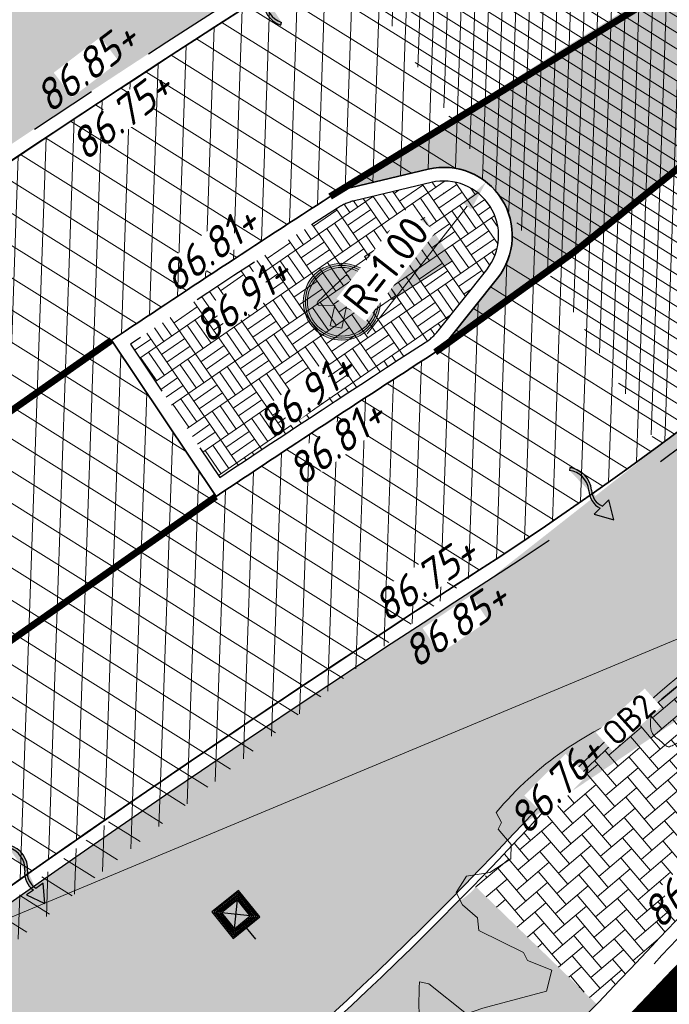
# Model space of a CAD drawing. Header units: metres. Extents: x 195696 to 514079, y 327475 to 328989.
# Tile 33 of 146: x 195905 to 195914, y 327602 to 327616. Entities that reach past the tile are written whole.
import ezdxf

# ---------------------------------------------------------------- set-up
doc = ezdxf.new("R2010")
doc.units = ezdxf.units.M
for name, pattern in [('11strp', [2, 1, -1]), ('CENTER2', [1.125, 0.75, -0.125, 0.125, -0.125]), ('RI-HWA_AANSLUITLEIDING-SO', [4.8, 3, -1.8]), ('VH-TROTTOIRBAND_180-200', [20, 10, -2, 2, -2, 2, -2])]:
    doc.linetypes.add(name, pattern=pattern)
for name, color, linetype, lineweight in [('B-WE-GR-BOOM-S', 74, 'Continuous', 18), ('B-WE-RI-GWA-G', 30, 'Continuous', 18), ('mk-nw-11streep 0.10', 7, '11strp', 35), ('mk-nw-streep 0.10', 7, 'Continuous', 35), ('N-WE-GR-GRAS-A-250', 62, 'Continuous', 18), ('N-WE-KG-WERKGRENS-200-G', 14, 'CENTER2', 35), ('N-WE-RI-HWA_KOLK_INFILTRATIE-S-50', 150, 'Continuous', 25), ('N-WE-RI-HWA_KOLKAANSLUITLEIDING_PVC-G', 150, 'RI-HWA_AANSLUITLEIDING-SO', 25), ('N-WE-VH-GESLOTENVERHARDING-A-200', 252, 'Continuous', 18), ('N-WE-VH-KANTOPSLUITING_OPSLUITBAND-T18', 7, 'Continuous', 18), ('N-WE-VH-KANTOPSLUITING_OPSLUITBAND_100X200-G', 5, 'Continuous', 13), ('N-WE-VH-KANTOPSLUITING_TROTTOIRBAND_180 200_250-G', 6, 'VH-TROTTOIRBAND_180-200', 25), ('N-WE-VH-KANTOPSLUITING_VOORKANTBAND-G', 2, 'Continuous', 35), ('N-WE-VH-KANTVERHARDING-G', 5, 'Continuous', 35), ('N-WE-VH-OPENVERHARDING_BETONSTRAATSTEEN_GRIJS-A', 252, 'Continuous', 18), ('N-WE-VH-OPENVERHARDING_BETONSTRAATSTEEN_ROOD-A', 13, 'Continuous', 18), ('N-WE-VW-VERKEERSTEKEN_BORD_D-S-200', 7, 'Continuous', 25), ('X-XX-AL-M', 6, 'Continuous', 18), ('X-XX-AL-T18', 7, 'Continuous', 18)]:
    doc.layers.add(name, color=color, linetype=linetype, lineweight=lineweight)
doc.layers.add('N-WE-RI-HWA_KOLK-S', color=7, linetype='Continuous', lineweight=25, true_color=0x007bff)
doc.styles.add('NLCS-ISO-M200-T18', font='NLCS-ISO.ttf', dxfattribs={"height": 0.36})
doc.styles.add('NLCS-ISO-M250-T18', font='NLCS-ISO.ttf', dxfattribs={"height": 0.45})
doc.styles.add('NLCS-ISO-M250-T18_CURSIEF', font='NLCS-ISO.ttf', dxfattribs={"oblique": 15, "height": 0.45})
doc.dimstyles.new('NLCS-M250-T18-PIJL_L2_H2', dxfattribs={"dimscale": 0.25, "dimtxt": 2.5, "dimasz": 1.8, "dimexe": 2, "dimexo": 2, "dimgap": 0.7, "dimtad": 1, "dimzin": 0, "dimdsep": 46, "dimtxsty": 'NLCS-ISO-M250-T18', "dimcen": 0, "dimdle": 2, "dimclrd": 256, "dimclre": 256, "dimclrt": 7, "dimazin": 0, "dimtfac": 1, "dimtdec": 3, "dimtofl": 0, "dimtmove": 0, "dimatfit": 3, "dimfxl": 2, "dimfxlon": 1, "dimtfillclr": 256, "dimtolj": 1, "dimtzin": 0, "dimlwd": -1, "dimlwe": -1, "dimarcsym": 0})
pattern_1 = [(0, (0, 0), (0.5, 0.5), [0.125, -0.375]), (0, (0.275, 0.3), (0.5, 0.5), [0.125, -0.375]), (90, (0.05, 0.175), (-0.5, 0.5), [0.125, -0.375]), (90, (0.25, 0.35), (-0.5, 0.5), [0.125, -0.375]), (45, (0.1, 0.35), (0, 0.5), [0.125, -0.582106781]), (135, (0.275, 0), (-0.5, 0), [0.125, -0.582106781]), (26.5650512, (0.125, 0.15), (0.5, 2e-10), [0.125, -0.9930339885]), (26.5650512, (0.35, 0.4), (0.5, 2e-10), [0.125, -0.9930339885]), (63.43494882, (0.35, 0), (3e-11, 0.5), [0.125, -0.9930339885]), (63.43494882, (0.125, 0.225), (3e-11, 0.5), [0.125, -0.9930339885]), (63.43494882, (0.3, 0.1), (3e-11, 0.5), [0.125, -0.9930339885]), (116.5650512, (0, 0.275), (-2e-10, 0.5), [0.125, -0.9930339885]), (153.43494882, (0.1, 0.075), (-0.5, 3e-11), [0.125, -0.9930339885])]

# ---------------------------------------------------------------- blocks, each defined once
blk = doc.blocks.new('SGR-BOOM_05')
blk.add_lwpolyline([(0.433, 4.712), (0.441, 4.722), (0.45, 4.731), (0.457, 4.739), (0.465, 4.746), (0.473, 4.754), (0.48, 4.761), (0.487, 4.77), (0.494, 4.779), (0.501, 4.79), (0.508, 4.802), (0.513, 4.817), (0.516, 4.836), (0.517, 4.858), (0.515, 4.885), (0.509, 4.916), (0.475, 5.034, -0.52938), (0.529, 5.099, -0.087139), (2.218, 4.625, -0.372341), (2.284, 4.473), (2.354, 4.119), (2.18, 3.946), (1.992, 3.985), (1.767, 3.817), (1.853, 3.602), (2.086, 3.527), (2.712, 3.671), (2.864, 3.587), (2.85, 3.453), (2.707, 3.365), (2.577, 2.941), (2.743, 2.67), (3.168, 3.347, -0.504641), (3.406, 3.14, 0.331948), (3.544, 2.921, 0.282008), (3.993, 3.004), (3.957, 2.985, -0.512156), (4.163, 2.984, -0.16076), (5.094, -0.056), (4.977, -0.169), (4.976, -0.294), (4.862, -0.315), (4.876, -0.438), (4.698, -0.381), (4.644, -0.519), (4.864, -0.665), (4.933, -0.72), (5.054, -0.599, -0.106371), (4.341, -2.61), (3.705, -2.201), (3.588, -2.282), (3.512, -1.945), (3.286, -1.673), (3.024, -1.676), (3.03, -1.99), (2.83, -2.678), (2.861, -2.809), (3.005, -2.829), (3.93, -3.183, -0.236298), (-0.225, -5.013, 0.159625), (-0.347, -4.77, 0.350802), (-0.315, -4.528, -0.504641), (-0.6, -4.393), (-0.531, -4.17), (-0.647, -3.962), (-0.802, -3.978), (-0.825, -4.144), (-0.942, -4.211), (-1.08, -4.106), (-1.2, -3.475), (-1.291, -3.384), (-1.522, -3.391), (-1.586, -3.665), (-1.68, -3.694), (-1.769, -3.923), (-2.003, -3.798, 0.733583), (-1.918, -3.973, -0.861625), (-1.87, -4.128, 0.279978), (-2.043, -4.393), (-2.036, -4.403, -0.827056), (-2.208, -4.583, -0.116774), (-4.152, -2.556), (-4.114, -2.549), (-4.084, -2.541), (-4.059, -2.531), (-4.039, -2.52), (-4.024, -2.509), (-4.013, -2.498), (-4.004, -2.486), (-3.768, -2.184), (-3.762, -2.173), (-3.758, -2.163), (-3.755, -2.153), (-3.752, -2.143), (-3.748, -2.133), (-3.745, -2.123), (-3.74, -2.111), (-3.735, -2.099), (-3.729, -2.085), (-3.721, -2.071), (-3.713, -2.056), (-3.705, -2.04), (-3.697, -2.024), (-3.689, -2.007), (-3.682, -1.991), (-3.676, -1.975), (-3.671, -1.959), (-3.668, -1.944), (-3.666, -1.929), (-3.665, -1.916), (-3.666, -1.904), (-3.668, -1.893), (-3.671, -1.884), (-3.676, -1.877), (-3.682, -1.872), (-3.69, -1.869), (-3.698, -1.867), (-3.708, -1.866), (-3.718, -1.865), (-3.729, -1.864), (-3.74, -1.863), (-3.752, -1.86), (-3.764, -1.856), (-3.776, -1.85), (-3.788, -1.843), (-3.801, -1.835), (-3.813, -1.826), (-3.826, -1.816), (-3.84, -1.806), (-3.853, -1.796), (-3.866, -1.785), (-3.88, -1.774), (-3.893, -1.762), (-3.907, -1.75), (-4.15, -2.028), (-4.162, -2.015), (-4.173, -2), (-4.183, -1.984), (-4.193, -1.968), (-4.204, -1.951), (-4.219, -1.938), (-4.242, -1.928), (-4.274, -1.924), (-4.319, -1.929), (-4.379, -1.942), (-4.457, -1.967, -0.040997), (-4.791, -1.027), (-4.617, -1.057), (-4.463, -1.156), (-4.38, -1.082), (-4.281, -0.927), (-4.376, -0.782), (-4.323, -0.567), (-4.52, -0.551), (-4.652, -0.423), (-4.892, -0.58, -0.05814), (-4.988, 0.829), (-4.852, 0.802), (-4.298, 0.364), (-4.06, 0.447), (-3.128, 0.693), (-3.049, 1), (-3.409, 1.144), (-3.464, 1.261), (-4.121, 1.584), (-4.136, 1.769), (-4.358, 1.957), (-4.448, 2.14), (-4.297, 2.378), (-3.958, 2.431), (-3.65, 2.633), (-3.646, 2.84), (-3.838, 3.066), (-3.787, 3.162), (-3.863, 3.31, -0.13428), (-1.664, 4.835, -0.541727), (-1.597, 4.783), (-1.608, 4.639), (-1.605, 4.565), (-1.595, 4.508), (-1.579, 4.465), (-1.558, 4.434), (-1.535, 4.41), (-1.511, 4.392), (-1.487, 4.376), (-1.465, 4.359), (-1.446, 4.342), (-1.428, 4.325), (-1.411, 4.309), (-1.395, 4.295), (-1.38, 4.284), (-1.364, 4.276), (-1.347, 4.272), (-1.33, 4.272), (-1.312, 4.277), (-1.292, 4.285), (-1.273, 4.294), (-1.252, 4.305), (-1.232, 4.316), (-1.211, 4.327), (-1.189, 4.336), (-1.168, 4.342), (-1.147, 4.347), (-1.126, 4.35), (-1.105, 4.353), (-1.085, 4.356), (-1.066, 4.36), (-1.048, 4.365), (-1.031, 4.372), (-1.015, 4.382), (-1, 4.394), (-0.986, 4.408), (-0.973, 4.424), (-0.963, 4.324), (-0.94, 4.298), (-0.834, 4.118), (-0.611, 3.996), (-0.927, 4.508), (-0.921, 4.523), (-0.917, 4.539), (-0.915, 4.553), (-0.916, 4.568), (-0.92, 4.583), (-0.927, 4.598), (-0.938, 4.613), (-0.953, 4.629), (-0.972, 4.647), (-0.994, 4.667), (-1.02, 4.691), (-1.05, 4.719), (-1.082, 4.754), (-1.117, 4.795), (-1.199, 4.901, -0.543104), (-1.171, 4.981, -0.046766), (-0.234, 5.117, -0.385168), (-0.182, 5.074), (-0.152, 4.882), (-0.138, 4.822), (-0.121, 4.78), (-0.104, 4.753), (-0.085, 4.737), (-0.066, 4.73), (-0.047, 4.727), (-0.027, 4.726), (-0.009, 4.724), (0.009, 4.72), (0.027, 4.716), (0.044, 4.71), (0.061, 4.704), (0.077, 4.697), (0.093, 4.689), (0.109, 4.682), (0.124, 4.675), (0.139, 4.668), (0.153, 4.66), (0.167, 4.653), (0.18, 4.645), (0.191, 4.638), (0.202, 4.629), (0.211, 4.621), (0.219, 4.611), (0.225, 4.602), (0.231, 4.593), (0.236, 4.584), (0.242, 4.576), (0.247, 4.569), (0.253, 4.564), (0.26, 4.56), (0.269, 4.559), (0.278, 4.56), (0.289, 4.563), (0.3, 4.568), (0.312, 4.574), (0.324, 4.582), (0.336, 4.592), (0.348, 4.603), (0.36, 4.616), (0.371, 4.63), (0.382, 4.644), (0.393, 4.659), (0.404, 4.673), (0.414, 4.687), (0.423, 4.7)], format="xyb", close=True)
blk.add_circle((0, 0), 0.15)
blk = doc.blocks.new('Doorsteek water')
h = blk.add_hatch(color=151)
h.dxf.hatch_style = 1
edge = h.paths.add_edge_path()
edge.add_line((-0.025, -0.239), (0.018, -0.239))
edge.add_arc((0.266, -0.137), 0.268, 138.6176, 202.2381, ccw=False)
edge.add_arc((-0.211, 0.27), 0.359, 320.2615, 399.6419)
edge.add_line((0.065, 0.498), (0.034, 0.473))
edge.add_arc((-0.211, 0.27), 0.319, 320.3581, 399.6419, ccw=False)
edge.add_arc((0.266, -0.137), 0.308, 138.7311, 199.2288)
h = blk.add_hatch(color=151)
h.dxf.hatch_style = 1
h.paths.add_polyline_path([(0, -0.498), (0.15, -0.239), (-0.15, -0.239)])
for p, q in [((-0.025, -0.239), (-0.15, -0.239)), ((-0.15, -0.239), (0, -0.498)), ((0, -0.498), (0.15, -0.239)), ((0.15, -0.239), (0.018, -0.239))]:
    blk.add_line(p, q)
blk.add_lwpolyline([(0.065, 0.498), (0.034, 0.473)])
for centre, radius, start, end in [((-0.211, 0.27), 0.319, 320.3581, 39.6419), ((-0.211, 0.27), 0.359, 320.3581, 39.6419), ((0.266, -0.137), 0.308, 138.7311, 199.2288), ((0.266, -0.137), 0.268, 138.7311, 202.2381)]:
    blk.add_arc(centre, radius, start, end)
blk = doc.blocks.new('N-SRI-KOLK_STRAAT_300X300-SO')
at = {"true_color": 0x939598}
h = blk.add_hatch(color=252, dxfattribs=at)
h.dxf.hatch_style = 1
h.paths.add_polyline_path([(-0.75, 0), (-0.75, 1.5), (0.75, 1.5), (0.75, 0)])
h.paths.add_polyline_path([(1.25, 2), (-1.25, 2), (-1.25, -0.5), (1.25, -0.5)])
h.paths.add_polyline_path([(-0.75, 0), (-0.75, 1.5), (0.75, 1.5), (0.75, 0)])
h.paths.add_polyline_path([(-1.25, -0.5), (-1.25, 2), (1.25, 2), (1.25, -0.5)])
h.paths.add_polyline_path([(-0.75, 0), (-0.75, 1.5), (0.75, 1.5), (0.75, 0)])
h.paths.add_polyline_path([(1.25, 2), (1.25, -0.5), (-1.25, -0.5), (-1.25, 2)])
h = blk.add_hatch(color=256)
h.dxf.hatch_style = 1
h.paths.add_polyline_path([(0, 0.75), (0.75, 1.5), (-0.75, 1.5)])
h.paths.add_polyline_path([(-0.75, 0), (0.75, 0), (0, 0.75)])
for p, q in [((-0.75, 0), (0.75, 1.5)), ((0.75, 0), (-0.75, 1.5))]:
    blk.add_line(p, q)
at = {"flags": 128}
for points in [[(-1.25, -0.5), (1.25, -0.5), (1.25, 2), (-1.25, 2)], [(-1.15, -0.4), (1.15, -0.4), (1.15, 1.9), (-1.15, 1.9)], [(-1.05, -0.3), (1.05, -0.3), (1.05, 1.8), (-1.05, 1.8)], [(-0.95, -0.2), (0.95, -0.2), (0.95, 1.7), (-0.95, 1.7)], [(-0.85, -0.1), (0.85, -0.1), (0.85, 1.6), (-0.85, 1.6)], [(-0.75, 0), (0.75, 0), (0.75, 1.5), (-0.75, 1.5)]]:
    blk.add_lwpolyline(points, close=True, dxfattribs=at)
blk = doc.blocks.new('*D245')
at = {"layer": 'defpoints', "color": 0, "transparency": 16777216}
blk.add_point((195911.365, 327614.042), dxfattribs=at)
at = {"layer": 'X-XX-AL-M', "transparency": 16777216}
blk.add_line((195909.623, 327611.818), (195911.088, 327613.687), dxfattribs=at)
blk.add_solid([(195911.029, 327613.734), (195911.147, 327613.641), (195911.365, 327614.042)], dxfattribs=at)
at = {"layer": 'X-XX-AL-M', "color": 7, "transparency": 16777216, "insert": (195909.901, 327612.822), "char_height": 0.45, "attachment_point": 5, "rotation": 51.9107, "style": 'NLCS-ISO-M250-T18', "bg_fill": 3, "box_fill_scale": 1.1, "bg_fill_color": 256, "bg_fill_true_color": 13158600, "bg_fill_transparency": 0}
blk.add_mtext('\\A1;R=1.00', dxfattribs=at)
at = {"layer": 'defpoints', "color": 0, "transparency": 16777216}
blk.add_point((195910.748, 327613.255), dxfattribs=at)
blk = doc.blocks.new('N-SVW-VERKEERSTEKEN_BORD_D02RBB22-SO')
at = {"true_color": 0x007dc8}
h = blk.add_hatch(color=152, dxfattribs=at)
h.dxf.hatch_style = 1
h.paths.add_polyline_path([(-1.632, 3.868), (-1.025, 4.475), (0, 3.448), (0.001, 5.325, 0.414322), (-2.512, 2.812, 0.414105), (-0.001, 0.3), (0, 1.619), (-1.423, 1.877, -0.656866), (-1.494, 2.182), (-0.54, 2.776)])
h = blk.add_hatch(color=152, dxfattribs=at)
h.dxf.hatch_style = 1
h.paths.add_polyline_path([(2.518, 3.679), (2.66, 3.727, 0.577878), (-2.125, 4.655), (-2.012, 4.557, -0.577878)])
at = {"true_color": 0xffffff}
h = blk.add_hatch(color=7, dxfattribs=at)
h.dxf.hatch_style = 1
h.paths.add_polyline_path([(-2.012, 4.557), (-1.898, 4.458, -0.577878), (2.376, 3.63), (2.518, 3.679, 0.577878)])
at = {"true_color": 0x007dc8}
h = blk.add_hatch(color=152, dxfattribs=at)
h.dxf.hatch_style = 1
h.paths.add_polyline_path([(0.001, 5.325), (0, 3.448), (0.067, 3.381), (0.646, 4.315, -0.66261), (0.964, 4.266), (1.451, 1.592, -0.52003), (1.253, 1.391), (0, 1.619), (-0.001, 0.3, 0.414322), (2.513, 2.812, 0.414105)])
h = blk.add_hatch(color=152, dxfattribs=at)
h.dxf.hatch_style = 1
h.paths.add_polyline_path([(-2.012, 4.557), (-2.125, 4.655, 0.180494), (-2.812, 2.812, 0.414214), (0, 0), (0, 0.15, -0.414214), (-2.662, 2.812, -0.180494)])
at = {"true_color": 0xffffff}
h = blk.add_hatch(color=7, dxfattribs=at)
h.dxf.hatch_style = 1
h.paths.add_polyline_path([(-2.512, 2.812, -0.180494), (-1.898, 4.458), (-2.012, 4.557, 0.180494), (-2.662, 2.812, 0.414214), (0, 0.15), (0, 0.3, -0.414214)])
h = blk.add_hatch(color=7, dxfattribs=at)
h.dxf.hatch_style = 1
h.paths.add_polyline_path([(0, 3.448), (-1.025, 4.475), (-1.632, 3.868), (-0.54, 2.776), (-1.494, 2.182, 0.656866), (-1.423, 1.877), (0, 1.619)])
h = blk.add_hatch(color=7, dxfattribs=at)
h.dxf.hatch_style = 1
h.paths.add_polyline_path([(0.964, 4.266, 0.66261), (0.646, 4.315), (0.067, 3.381), (0, 3.448), (0, 1.619), (1.253, 1.391, 0.52003), (1.451, 1.592)])
at = {"true_color": 0x007dc8}
h = blk.add_hatch(color=152, dxfattribs=at)
h.dxf.hatch_style = 1
h.paths.add_polyline_path([(2.812, 2.812, 0.083022), (2.66, 3.727), (2.518, 3.679, -0.083022), (2.663, 2.812, -0.414214), (0, 0.15), (0, 0, 0.414214)])
at = {"true_color": 0xffffff}
h = blk.add_hatch(color=7, dxfattribs=at)
h.dxf.hatch_style = 1
h.paths.add_polyline_path([(2.518, 3.679), (2.376, 3.63, -0.083022), (2.513, 2.812, -0.414214), (0, 0.3), (0, 0.15, 0.414214), (2.663, 2.812, 0.083022)])
at = {"true_color": 0xafafaf}
h = blk.add_hatch(color=253, dxfattribs=at)
h.dxf.hatch_style = 1
h.paths.add_polyline_path([(0.375, 0), (-0.375, 0), (-0.375, -0.375), (0.375, -0.375)])
at = {"true_color": 0x0a0a0a}
h = blk.add_hatch(color=28, dxfattribs=at)
h.dxf.hatch_style = 1
h.paths.add_polyline_path([(1.875, -0.375), (-1.875, -0.375), (-1.875, -0.75), (1.875, -0.75)])
at = {"true_color": 0xffe100}
h = blk.add_hatch(color=2, dxfattribs=at)
h.dxf.hatch_style = 1
h.paths.add_polyline_path([(1.875, -0.75), (-1.875, -0.75), (-1.875, -5.625), (1.875, -5.625)])
at = {"color": 7, "lineweight": 0, "true_color": 0xffffff}
blk.add_lwpolyline([(-1.025, 4.475), (0.067, 3.381), (0.646, 4.315, -0.66261), (0.964, 4.266), (1.451, 1.592, -0.527936), (1.248, 1.392), (-1.423, 1.877, -0.656866), (-1.494, 2.182), (-0.54, 2.776), (-1.632, 3.868)], format="xyb", close=True, dxfattribs=at)
at = {"color": 253, "lineweight": 0, "true_color": 0xafafaf}
blk.add_lwpolyline([(-0.375, -0.375), (0.375, -0.375), (0.375, 0), (-0.375, 0)], close=True, dxfattribs=at)
at = {"color": 28, "lineweight": 0, "true_color": 0x0a0a0a}
blk.add_lwpolyline([(-1.875, -0.75), (1.875, -0.75), (1.875, -0.375), (-1.875, -0.375)], close=True, dxfattribs=at)
at = {"color": 253, "lineweight": 0, "true_color": 0xafafaf}
blk.add_lwpolyline([(1.875, -5.625), (1.875, -0.75), (-1.875, -0.75), (-1.875, -5.625)], dxfattribs=at)
at = {"color": 152, "lineweight": 0, "true_color": 0x007dc8}
blk.add_circle((0, 2.812), 2.812, dxfattribs=at)
at = {"color": 7, "lineweight": 0, "true_color": 0xffffff}
for radius in [2.663, 2.513]:
    blk.add_circle((0, 2.812), radius, dxfattribs=at)
blk = doc.blocks.new('OB2')
at = {"layer": 'N-WE-VH-KANTOPSLUITING_OPSLUITBAND-T18', "insert": (0, 0), "char_height": 0.36, "attachment_point": 5, "style": 'NLCS-ISO-M200-T18', "bg_fill": 3, "box_fill_scale": 1, "bg_fill_color": 256, "bg_fill_transparency": 0}
blk.add_mtext_dynamic_manual_height_columns('OB2', width=0.96224, gutter_width=12.5, heights=[0], dxfattribs=at)

msp = doc.modelspace()

# ---------------------------------------------------------------- hatches: boundary and pattern name
at = {"layer": 'mk-nw-streep 0.10', "lineweight": 0}
h = msp.add_hatch(color=256, dxfattribs=at)
h.dxf.hatch_style = 1
h.paths.add_polyline_path([(195916.479, 327616.272, -0.068619), (195928.252, 327624.707), (195928.117, 327624.963, 0.022332), (195909.082, 327613.827, -0.08539), (195909.394, 327613.961), (195910.517, 327614.227, -0.712393), (195911.531, 327612.632), (195910.821, 327611.739, -0.06938), (195910.62, 327611.549, 0.040105)])
at = {"layer": 'N-WE-GR-GRAS-A-250', "lineweight": 0}
h = msp.add_hatch(dxfattribs=at)
h.set_pattern_fill('AGR-GRAS_02-SO', color=256, scale=0.05, pattern_type=2)
h.set_pattern_definition(pattern_1)
edge = h.paths.add_edge_path()
edge.add_arc((196043.198, 327406.41), 250.2, 119.04453, 125.0101)
edge.add_arc((196048.577, 327398.732), 259.575, 125.0101, 125.41283)
edge.add_line((195898.163, 327610.285), (195897.978, 327610.543))
edge.add_arc((195896.36, 327616.105), 5.792, 232.0051, 286.219, ccw=False)
edge.add_arc((195892.979, 327611.777), 0.3, 121.9578, 232.113, ccw=False)
edge.add_arc((195864.853, 327667.592), 62.202, 296.71958, 297.64071)
edge.add_arc((195887.442, 327609.327), 7.02, 26.772, 27.5882)
edge.add_arc((195897.738, 327603.538), 9.915, 103.6538, 114.2586, ccw=False)
edge.add_line((195895.397, 327613.173), (195898.07, 327613.822))
edge.add_arc((195895.096, 327626.066), 12.6, 283.6498, 306.4932)
edge.add_line((195902.59, 327615.936), (195903.848, 327616.867))
edge.add_arc((196052.471, 327415.966), 249.9, 120.18019, 126.49322, ccw=False)
edge.add_arc((196052.471, 327415.966), 249.9, 113.86716, 120.18019, ccw=False)
edge.add_line((195951.357, 327644.496), (195978.031, 327656.298))
edge.add_line((195978.031, 327656.298), (195978.071, 327656.207))
edge.add_line((195978.071, 327656.207), (195978.986, 327656.611))
edge.add_line((195978.986, 327656.611), (195980.482, 327653.231))
edge.add_line((195980.482, 327653.231), (195980.204, 327653.108))
edge.add_line((195980.204, 327653.108), (195980.332, 327652.828))
edge.add_line((195980.332, 327652.828), (195938.894, 327633.832))
edge.add_arc((196043.198, 327406.41), 250.2, 114.63784, 119.04453)
h = msp.add_hatch(dxfattribs=at)
h.set_pattern_fill('AGR-GRAS_02-SO', color=256, scale=0.05, pattern_type=2)
h.set_pattern_definition(pattern_1)
edge = h.paths.add_edge_path()
edge.add_line((195903.996, 327603.206), (195904.183, 327602.945))
edge.add_arc((195908.906, 327599.578), 5.8, 144.5158, 197.004)
edge.add_arc((195903.646, 327597.97), 0.3, 197.0059, 304.7223)
edge.add_line((195903.817, 327597.723), (195904.63, 327598.306))
edge.add_line((195904.63, 327598.306), (195904.688, 327598.225))
edge.add_arc((195874.641, 327639.238), 50.841, 306.2276, 317.1015)
edge.add_arc((195926.866, 327592.063), 19.554, 122.6836, 140.0077, ccw=False)
edge.add_arc((196178.558, 327200.51), 485.024, 120.53703, 122.73109, ccw=False)
edge.add_arc((196102.509, 327329.425), 335.349, 114.9862, 120.53703, ccw=False)
edge.add_line((195960.858, 327633.389), (195976.961, 327641.257))
edge.add_line((195976.961, 327641.257), (195975.898, 327643.432))
edge.add_line((195975.898, 327643.432), (195941.688, 327627.742))
edge.add_arc((196043.198, 327406.41), 243.5, 114.63777, 117.76947)
edge.add_arc((195952.95, 327577.801), 49.8, 117.7695, 133.4711)
edge.add_arc((195884.151, 327650.374), 50.2, 302.8422, 313.4711, ccw=False)
edge.add_arc((196024.16, 327433.473), 207.964, 122.84221, 124.47898)
edge.add_arc((196113.538, 327305.296), 364.223, 124.65447, 125.12158)
at = {"layer": 'N-WE-VH-GESLOTENVERHARDING-A-200', "lineweight": 0}
h = msp.add_hatch(dxfattribs=at)
h.set_pattern_fill('AVH-GESLOTEN-SOD', color=256, scale=0.1, angle=28, pattern_type=2)
h.set_pattern_definition([(88, (0, 0), (-0.1998781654, 0.00697989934), []), (148, (0, 0), (-0.10598385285, -0.16960961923), [])])
edge = h.paths.add_edge_path()
edge.add_arc((196043.198, 327406.41), 243.7, 114.63777, 117.76947)
edge.add_arc((195952.95, 327577.801), 50, 117.7695, 133.4711)
edge.add_arc((195884.151, 327650.374), 50, 306.4913, 313.4711, ccw=False)
edge.add_line((195913.886, 327610.176), (195909.243, 327617.493))
edge.add_arc((196043.195, 327406.415), 249.994, 114.63775, 122.39971, ccw=False)
edge.add_line((195938.978, 327633.65), (196015.188, 327668.603))
edge.add_arc((195990.175, 327723.141), 60, 294.63777, 307.6955)
edge.add_line((196026.863, 327675.664), (196030.342, 327668.728))
edge.add_line((196030.342, 327668.728), (196027.017, 327667.107))
edge.add_line((196027.017, 327667.107), (196016.113, 327662.096))
edge.add_line((196016.113, 327662.096), (195941.604, 327627.924))
h = msp.add_hatch(dxfattribs=at)
h.set_pattern_fill('AVH-GESLOTEN-SOD', color=256, scale=0.2, angle=28, pattern_type=2)
h.set_pattern_definition([(88, (0, 0), (-0.3997563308, 0.0139597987), []), (148, (0, 0), (-0.2119677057, -0.33921923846), [])])
edge = h.paths.add_edge_path(flags=16)
edge.add_arc((195880.166, 327588.953), 0.5, -53.8085, 41.5232, ccw=False)
edge.add_arc((196043.645, 327405.931), 244.905, 131.78334, 133.79706)
edge.add_arc((195873.42, 327583.391), 1, 278.9822, 316.4553, ccw=False)
edge.add_line((195873.576, 327582.404), (195872.962, 327582.313))
edge.add_arc((195872.815, 327583.302), 1, 167.346, 278.429, ccw=False)
edge.add_line((195871.84, 327583.521), (195871.996, 327584.216))
edge.add_arc((195872.972, 327583.997), 1, 133.7876, 167.346, ccw=False)
edge.add_arc((196043.198, 327406.41), 246.996, 133.62905, 133.78759, ccw=False)
edge.add_arc((196043.146, 327406.361), 246.996, 131.75032, 133.61251, ccw=False)
edge.add_arc((195879.008, 327590.26), 0.5, 41.5232, 131.7503, ccw=False)
edge.add_line((195879.382, 327590.592), (195880.54, 327589.284))
edge = h.paths.add_edge_path(flags=16)
edge.add_arc((196043.19, 327406.424), 244.234, 122.88535, 123.77487)
edge.add_line((195907.413, 327609.438), (195905.884, 327611.724))
edge.add_arc((196043.194, 327406.417), 246.992, 122.88679, 123.77475, ccw=False)
edge.add_arc((195909.625, 327612.988), 1, 103.3641, 122.8868, ccw=False)
edge.add_line((195909.394, 327613.961), (195910.517, 327614.227))
edge.add_arc((195910.748, 327613.255), 1, -38.4992, 103.3641, ccw=False)
edge.add_line((195911.531, 327612.632), (195910.821, 327611.739))
edge.add_arc((195910.038, 327612.361), 1, 302.8853, 321.5008, ccw=False)
edge = h.paths.add_edge_path()
edge.add_line((195913.886, 327610.176), (195909.243, 327617.493))
edge.add_arc((196043.198, 327406.41), 250, 122.39954, 135.51564)
edge.add_arc((195793.493, 327651.66), 100, 304.05987, 315.51564, ccw=False)
edge.add_line((195849.499, 327568.815), (195827.015, 327553.595))
edge.add_line((195827.015, 327553.595), (195824.246, 327551.743))
edge.add_arc((195796.243, 327593.165), 50, 303.0955, 304.0599, ccw=False)
edge.add_line((195823.544, 327551.277), (195820.05, 327549))
edge.add_line((195820.05, 327549), (195823.816, 327543.17))
edge.add_line((195823.816, 327543.17), (195823.839, 327543.183))
edge.add_line((195823.839, 327543.183), (195826.44, 327544.693))
edge.add_arc((195801.339, 327587.936), 50, 300.1332, 304.0599)
edge.add_line((195829.342, 327546.513), (195860.975, 327567.898))
edge.add_arc((195804.969, 327650.743), 100, 304.05987, 314.27522)
edge.add_arc((196043.198, 327406.41), 241.25, 124.56755, 134.27522, ccw=False)
edge.add_arc((196024.16, 327433.473), 208.164, 122.84221, 124.47902, ccw=False)
edge.add_arc((195884.151, 327650.374), 50, 302.8422, 306.4913)
at = {"layer": 'N-WE-VH-OPENVERHARDING_BETONSTRAATSTEEN_GRIJS-A', "lineweight": 0}
h = msp.add_hatch(dxfattribs=at)
h.set_pattern_fill('AVH-BSS_DIKFORMAAT_BLOK', color=256, scale=2, angle=34.7113, pattern_type=2)
h.set_pattern_definition([(34.7113, (195903.63166, 327607.0979), (-0.235749, 0.340321), []), (34.7113, (195903.5531, 327607.21132), (0.104572, 0.57607), [0.414, -0.414]), (34.7113, (195903.4745, 327607.32476), (0.104572, 0.57607), [0.414, -0.414]), (124.7113, (195903.63166, 327607.0979), (-0.340321, -0.235749), []), (124.7113, (195903.51822, 327607.0193), (-0.57607, 0.104572), [0.414, -0.414]), (124.7113, (195903.4048, 327606.9407), (-0.57607, 0.104572), [0.414, -0.414])])
edge = h.paths.add_edge_path()
edge.add_line((195910.664, 327611.863), (195911.374, 327612.757))
edge.add_arc((195910.748, 327613.255), 0.8, 321.5008, 463.3641)
edge.add_line((195910.563, 327614.033), (195909.44, 327613.766))
edge.add_arc((195909.625, 327612.988), 0.8, 103.3641, 122.8868)
edge.add_arc((196043.194, 327406.417), 246.792, 122.88679, 123.72832)
edge.add_line((195906.162, 327611.669), (195907.468, 327609.716))
edge.add_arc((196043.19, 327406.424), 244.434, 122.88535, 123.72799, ccw=False)
edge.add_arc((195910.038, 327612.361), 0.8, 302.8853, 321.5008)
at = {"layer": 'N-WE-VH-OPENVERHARDING_BETONSTRAATSTEEN_ROOD-A', "lineweight": 0}
h = msp.add_hatch(dxfattribs=at)
h.set_pattern_fill('AVH-BSS_KEIFORMAAT_KEPER', color=256, scale=2, angle=40.3709, pattern_type=2)
h.set_pattern_definition([(40.3709, (195911.21546, 327603.7248), (0.0239684, 0.296016), [0.63, -0.21]), (310.3709, (195910.94342, 327604.0448), (0.0239684, 0.296016), [0.63, -0.21])])
h.paths.add_polyline_path([(195917.803, 327606.273, -0.001063), (195918.894, 327606.996), (195917.517, 327609.083, 0.001063), (195916.418, 327608.354, 0.069979), (195911.215, 327603.725), (195912.982, 327602.009, 0.005491), (195913.79, 327602.86, -0.058738)])
h = msp.add_hatch(dxfattribs=at)
h.set_pattern_fill('AVH-BSS_KEIFORMAAT_KEPER', color=256, scale=2, angle=39.7286, pattern_type=2)
h.set_pattern_definition([(39.72855, (195893.53404, 327586.3418), (0.0272853, 0.2957288), [0.63, -0.21]), (309.72855, (195893.2656, 327586.66482), (0.0272853, 0.2957288), [0.63, -0.21])])
edge = h.paths.add_edge_path()
edge.add_line((195893.581, 327586.277), (195892.445, 327587.924))
edge.add_line((195892.445, 327587.924), (195892.849, 327588.268))
edge.add_arc((208369.916, 313015.149), 19184.707, 130.5299244, 130.5691452, ccw=False)
edge.add_arc((195879.386, 327632.297), 42.535, 303.4444, 305.2199)
edge.add_arc((195874.657, 327639.221), 50.918, 305.0736, 306.8096)
edge.add_arc((195889.313, 327620.926), 27.5, 305.2001, 312.1957)
edge.add_arc((195874.657, 327639.221), 50.918, 310.5862, 315.4516)
edge.add_arc((195910.453, 327604.372), 1, 299.4277, 319.6668)
edge.add_line((195911.215, 327603.725), (195912.983, 327602.009))
edge.add_arc((195877.04, 327636.832), 50.045, 310.6504, 315.9064, ccw=False)
edge.add_arc((195889.313, 327620.926), 30, 304.7353, 312.6569, ccw=False)
edge.add_arc((195993.174, 327471.111), 152.295, 124.73146, 127.64293)
edge.add_line((195900.162, 327591.703), (195893.581, 327586.277))

# ---------------------------------------------------------------- linework, layer by layer
at = {"layer": 'B-WE-RI-GWA-G', "flags": 128}
msp.add_lwpolyline([(195952.32, 327623.29), (195903.07, 327602.72), (195891.76, 327599.11), (195884.21, 327592.54), (195868.78, 327588.46), (195855.35, 327577.38), (195833.21, 327559.02)], dxfattribs=at)
at = {"layer": 'mk-nw-11streep 0.10', "ltscale": 4, "const_width": 0.1, "flags": 128}
for points in [[(195879.031, 327590.958, -0.034399), (195905.884, 327611.724, -0.029395)], [(195880.858, 327588.904, -0.034399), (195907.413, 327609.438, -0.02939)]]:
    msp.add_lwpolyline(points, format="xyb", dxfattribs=at)
at = {"layer": 'mk-nw-streep 0.10', "const_width": 0.1, "flags": 128}
for points in [[(195909.082, 327613.827, -0.036009), (195940.229, 327630.924), (195981.059, 327649.65)], [(195910.62, 327611.549, 0.040105), (195916.479, 327616.272, -0.068619), (195928.252, 327624.707, -0.013665), (195940.349, 327630.661), (195981.179, 327649.387)]]:
    msp.add_lwpolyline(points, format="xyb", dxfattribs=at)
at = {"layer": 'N-WE-KG-WERKGRENS-200-G', "ltscale": 20, "const_width": 0.5, "flags": 128}
msp.add_lwpolyline([(195828.545, 327534.879, 0.003022), (195829.936, 327535.772, 0.014457), (195849.92, 327549.78), (195856.815, 327554.916, 0.003168), (195864.164, 327560.585, 0.004116), (195873.665, 327568.135), (195875.247, 327569.74, -0.045904), (195893.668, 327584.176, -0.003921), (195895.416, 327585.283), (195899.69, 327587.114), (195908.655, 327591.146), (195913.778, 327593.526), (195911.752, 327599.816, 0.016726), (195914.303, 327602.383, -0.058738), (195918.191, 327605.69, -0.014964), (195933.784, 327615.411, -0.0229), (195960.645, 327629.644), (195962.27, 327626.102), (195964.656, 327627.197), (195963.016, 327630.771), (195985.356, 327641.687), (195986.288, 327639.641), (195991.379, 327641.99), (195991.217, 327642.341), (196016.833, 327654.103), (196043.365, 327666.219), (196062.745, 327674.983, -0.224966), (196073.45, 327674.791, -0.142121), (196089.662, 327659.905), (196098.66, 327645.085), (196102.704, 327638.386), (196105.294, 327634.094), (196104.548, 327630.483), (196106.507, 327630.078), (196106.816, 327631.573), (196109.556, 327627.033), (196106.918, 327623.643), (196107.273, 327621.238), (196108.172, 327618.763), (196115.359, 327620.465), (196117.109, 327616.529), (196119.78, 327617.717), (196121.92, 327613.027, -0.003921), (196122.089, 327612.647), (196123.751, 327608.849), (196134.279, 327613.003), (196129.716, 327622.904), (196131.479, 327623.758), (196131.922, 327622.806), (196136.531, 327625.044), (196135.978, 327626.243, 0.000844), (196135.468, 327627.324, 0.002007), (196134.394, 327629.565, 0.015915), (196124.85, 327647.789), (196123.6, 327650.063), (196120.689, 327655.357, -0.029947), (196119.888, 327657.172, -0.033927), (196119.247, 327659.324, -0.079657), (196118.707, 327669.594, -0.055964), (196120.896, 327679.481, -0.024651), (196122.328, 327683.309, -0.063984), (196127.699, 327692.356, -0.061292), (196136.293, 327701.429, -0.002153), (196137.045, 327702.05), (196134.124, 327705.358), (196130.84, 327710.273), (196128.78, 327714.217), (196130.282, 327714.951), (196136.984, 327718.673), (196150.092, 327725.952), (196156.67, 327729.605, 0.020518), (196159.76, 327731.956, 0.011386), (196162.76, 327734.614), (196165.22, 327736.876), (196167.708, 327739.164), (196170.838, 327742.086), (196172.211, 327743.338), (196172.79, 327745.387), (196177.214, 327749.059), (196171.134, 327757.447), (196170.331, 327756.865), (196166.392, 327754.164, -0.01002), (196156.891, 327748.042, -0.014715), (196147.731, 327742.341, -0.015289), (196132.051, 327733.956), (196122.963, 327729.514), (196100.985, 327719.043), (196087.58, 327712.723), (196081.779, 327709.989, -0.248023), (196065.974, 327710.773, -0.071246), (196063.102, 327712.843), (196060.868, 327714.91), (196050.31, 327724.297), (196044.929, 327729.409), (196037.461, 327736.504), (196032.963, 327731.783), (196022.035, 327741.88), (196018.562, 327737.827), (196029.659, 327728.317), (196024.289, 327722.681), (196034.858, 327713.345), (196036.647, 327711.764), (196037.538, 327710.951), (196040.193, 327706.084), (196041.816, 327702.996), (196042.321, 327700.623), (196041.266, 327695.357), (196023.71, 327687.19), (196023.495, 327687.576), (195979.944, 327667.911), (195976.774, 327674.88), (195975.844, 327679.254), (195926.199, 327656.752), (195882.79, 327637.089), (195881.879, 327639.01), (195874.959, 327635.946), (195875.385, 327634.921, -0.049181), (195875.539, 327634.426, -0.231826), (195874.956, 327632.145, -0.077464), (195874.336, 327631.61), (195873.971, 327631.427), (195873.595, 327631.243), (195871.58, 327630.316), (195870.896, 327630.001), (195869.01, 327629.144), (195872.649, 327620.89), (195873.468, 327621.22, -0.075666), (195875.165, 327621.749), (195875.323, 327621.771), (195875.487, 327621.79, -0.086132), (195877.248, 327621.698, -0.019633), (195877.637, 327621.594, -0.139586), (195880.034, 327620.03, -0.055481), (195880.686, 327619.092), (195880.84, 327618.757), (195880.907, 327618.609), (195878.431, 327617.528), (195879.565, 327616.892), (195882.348, 327610.749), (195879.845, 327608.735, 0.196475), (195876.163, 327602.072, -0.187952), (195875.331, 327600.508), (195872.463, 327598.039, 0.010599), (195868.914, 327594.85), (195868.094, 327594.082, -0.021781), (195864.828, 327591.277), (195861.474, 327588.642), (195859.13, 327585.548, -0.031498), (195856.534, 327582.612, -0.008823), (195850.266, 327577.08, -0.014523), (195839.512, 327568.446), (195839.234, 327568.232, -0.020496), (195820.325, 327554.947), (195818.015, 327553.472), (195816.984, 327552.839), (195828.545, 327534.879)], format="xyb", close=True, dxfattribs=at)
at = {"layer": 'N-WE-RI-HWA_KOLKAANSLUITLEIDING_PVC-G', "elevation": 86.899}
msp.add_lwpolyline([(195911.004, 327599.223), (195907.861, 327603.128)], dxfattribs=at)
at = {"layer": 'N-WE-VH-KANTOPSLUITING_OPSLUITBAND_100X200-G', "flags": 128}
msp.add_lwpolyline([(195904.687, 327598.225, 0.047509), (195911.886, 327604.63, -0.058738), (195916.363, 327608.437, -0.014956), (195932.114, 327618.258, -0.024229), (195960.857, 327633.388), (195983.54, 327644.472)], format="xyb", dxfattribs=at)
at = {"layer": 'N-WE-VH-KANTOPSLUITING_TROTTOIRBAND_180 200_250-G', "ltscale": 0.5, "flags": 128}
msp.add_lwpolyline([(195898.163, 327610.285, -0.001757), (195899.653, 327611.337, -0.045289), (195938.895, 327633.832), (195980.329, 327652.835)], format="xyb", dxfattribs=at)
at = {"layer": 'N-WE-VH-KANTOPSLUITING_TROTTOIRBAND_180 200_250-G', "flags": 128}
msp.add_lwpolyline([(195903.996, 327603.206, -0.010712), (195911.376, 327608.197, 0.046411), (195918.688, 327613.942, -0.068619), (195929.748, 327621.866, -0.013665), (195941.688, 327627.742), (195983.244, 327646.801)], format="xyb", dxfattribs=at)
at = {"layer": 'N-WE-VH-KANTOPSLUITING_TROTTOIRBAND_180 200_250-G', "ltscale": 0.5, "flags": 128}
msp.add_lwpolyline([(195910.664, 327611.863), (195911.374, 327612.757, 0.712393), (195910.563, 327614.033), (195909.44, 327613.766, 0.08539), (195909.191, 327613.659, 0.003672), (195906.162, 327611.669), (195907.468, 327609.716, -0.003677), (195910.472, 327611.69, 0.081404)], format="xyb", close=True, dxfattribs=at)
at = {"layer": 'N-WE-VH-KANTOPSLUITING_VOORKANTBAND-G', "flags": 128}
for points in [[(195898.278, 327610.122, -0.001386), (195899.768, 327611.173, -0.045289), (195938.978, 327633.651), (195980.41, 327652.652)], [(195903.88, 327603.367, -0.010936), (195911.268, 327608.365, 0.046411), (195918.551, 327614.088, -0.068619), (195929.654, 327622.043, -0.013665), (195941.604, 327627.924), (195983.161, 327646.983)], [(195904.746, 327598.144, 0.047509), (195911.959, 327604.562, -0.058738), (195916.418, 327608.354, -0.014957), (195932.165, 327618.172, -0.02423), (195960.9, 327633.298), (195983.584, 327644.382)]]:
    msp.add_lwpolyline(points, format="xyb", dxfattribs=at)
msp.add_lwpolyline([(195910.821, 327611.739), (195911.531, 327612.632, 0.712393), (195910.517, 327614.227), (195909.394, 327613.961, 0.08539), (195909.082, 327613.827, 0.003874), (195905.884, 327611.724), (195907.413, 327609.438, -0.003881), (195910.581, 327611.522, 0.081404)], format="xyb", close=True, dxfattribs=at)
at = {"layer": 'N-WE-VH-KANTVERHARDING-G'}
for points in [[(195938.978, 327633.65, 0.09135), (195864.837, 327581.589)], [(195911.268, 327608.365, 0.046411), (195918.551, 327614.088)], [(195906.318, 327605.069, -0.007142), (195911.268, 327608.365)], [(195874.78, 327579.144, -0.042383), (195906.318, 327605.069)]]:
    msp.add_lwpolyline(points, format="xyb", dxfattribs=at)

# ---------------------------------------------------------------- block references
at = {"layer": 'B-WE-GR-BOOM-S'}
msp.add_blockref('SGR-BOOM_05', (195915.377, 327601.505, 86.899), dxfattribs=at)
at = {"layer": 'N-WE-RI-HWA_KOLK-S', "xscale": 0.2000000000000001, "yscale": 0.2000000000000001, "zscale": 0.2000000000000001, "rotation": 38.79021772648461}
msp.add_blockref('N-SRI-KOLK_STRAAT_300X300-SO', (195907.798, 327603.206, 86.899), dxfattribs=at)
at = {"layer": 'N-WE-RI-HWA_KOLK_INFILTRATIE-S-50'}
for p, rotation in [((195908.144, 327616.791), 213), ((195912.887, 327609.456), 43.99999999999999), ((195904.624, 327603.889), 35)]:
    msp.add_blockref('Doorsteek water', p, dxfattribs=dict(at, rotation=rotation))
at = {"layer": 'N-WE-VW-VERKEERSTEKEN_BORD_D-S-200', "xscale": 0.2, "yscale": 0.2, "zscale": 0.2, "rotation": 122.8866852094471}
msp.add_blockref('N-SVW-VERKEERSTEKEN_BORD_D02RBB22-SO', (195909.725, 327612.593), dxfattribs=at)

# ---------------------------------------------------------------- next in the draw order: block references
at = {"layer": 'N-WE-VH-KANTOPSLUITING_OPSLUITBAND_100X200-G', "rotation": 42.08960899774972}
msp.add_blockref('OB2', (195913.449, 327606.171), dxfattribs=at)

# ---------------------------------------------------------------- next in the draw order: texts
at = {"layer": 'X-XX-AL-T18', "char_height": 0.45, "attachment_point": 5, "rotation": 37.2676, "style": 'NLCS-ISO-M250-T18_CURSIEF', "bg_fill": 3, "box_fill_scale": 1, "bg_fill_color": 256, "bg_fill_transparency": 0}
for s, insert in [('86.85+', (195905.516, 327615.721)), ('86.81+', (195907.318, 327613.061))]:
    msp.add_mtext_dynamic_manual_height_columns(s, width=0.85724, gutter_width=4.5, heights=[0], dxfattribs=dict(at, insert=insert))

# ---------------------------------------------------------------- next in the draw order: linework, layer by layer
at = {"layer": 'N-WE-VH-KANTOPSLUITING_TROTTOIRBAND_180 200_250-G', "ltscale": 0.5, "flags": 128}
msp.add_lwpolyline([(195908.928, 327597.221, -0.876394), (195908.615, 327597.726, 0.034078), (195913.937, 327602.724, -0.058738), (195917.914, 327606.107, -0.014962), (195933.531, 327615.843, -0.024255), (195962.063, 327630.861), (195985.598, 327642.361), (195986.639, 327640.078)], format="xyb", dxfattribs=at)
at = {"layer": 'N-WE-VH-KANTOPSLUITING_VOORKANTBAND-G', "flags": 128}
msp.add_lwpolyline([(195909.01, 327597.038), (195909.01, 327597.038, -0.876394), (195908.488, 327597.881, 0.034078), (195913.79, 327602.86, -0.058738), (195917.803, 327606.273, -0.014962), (195933.429, 327616.015, -0.024253), (195961.977, 327631.042), (195985.694, 327642.631), (195986.821, 327640.161)], format="xyb", dxfattribs=at)

# ---------------------------------------------------------------- next in the draw order: texts
at = {"layer": 'X-XX-AL-T18', "insert": (195906.025, 327615.015), "char_height": 0.45, "attachment_point": 5, "rotation": 37.2676, "style": 'NLCS-ISO-M250-T18_CURSIEF', "bg_fill": 3, "box_fill_scale": 1, "bg_fill_color": 256, "bg_fill_transparency": 0}
msp.add_mtext_dynamic_manual_height_columns('86.75+', width=0.85724, gutter_width=4.5, heights=[0], dxfattribs=at)

# ---------------------------------------------------------------- next in the draw order: texts
at = {"layer": 'X-XX-AL-T18', "char_height": 0.45, "attachment_point": 5, "style": 'NLCS-ISO-M250-T18_CURSIEF', "bg_fill": 3, "box_fill_scale": 1, "bg_fill_color": 256, "bg_fill_transparency": 0}
for s, insert, rotation in [('86.91+', (195907.795, 327612.317), 37.2676), ('86.91+', (195908.726, 327610.913), 37.2676), ('86.75+', (195910.469, 327608.233), 34), ('86.76+', (195912.386, 327605.21), 45.2644), ('86.80+', (195914.348, 327603.837), 45.2644)]:
    msp.add_mtext_dynamic_manual_height_columns(s, width=0.85724, gutter_width=4.5, heights=[0], dxfattribs=dict(at, insert=insert, rotation=rotation))

# ---------------------------------------------------------------- next in the draw order: dimensions: what is measured, and where the dimension line sits
at = {"layer": 'X-XX-AL-M'}
dim = msp.add_radius_dim(center=(195910.748, 327613.255), mpoint=(195911.365, 327614.042), dimstyle='NLCS-M250-T18-PIJL_L2_H2', override={"dimpost": 'R=<>', "dimtfill": 1}, dxfattribs=at)
dim.commit()
dim.dimension.update_dxf_attribs({"geometry": '*D245', "text_midpoint": (195910.216, 327612.576), "dimtype": 164})

# ---------------------------------------------------------------- next in the draw order: texts
at = {"layer": 'X-XX-AL-T18', "char_height": 0.45, "attachment_point": 5, "style": 'NLCS-ISO-M250-T18_CURSIEF', "bg_fill": 3, "box_fill_scale": 1, "bg_fill_color": 256, "bg_fill_transparency": 0}
for s, insert, rotation in [('86.81+', (195909.168, 327610.232), 37.2676), ('86.85+', (195910.917, 327607.566), 34)]:
    msp.add_mtext_dynamic_manual_height_columns(s, width=0.85724, gutter_width=4.5, heights=[0], dxfattribs=dict(at, insert=insert, rotation=rotation))

doc.saveas('drawing.dxf')
